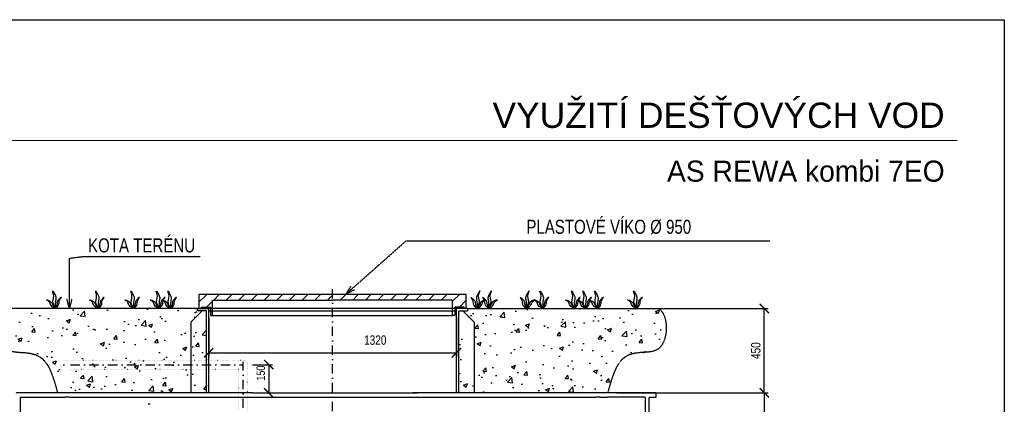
# Model space of a CAD drawing. Header units: millimetres. Extents: x -141570 to 63736, y -255381 to -136000.
# Tile 21 of 35: x -107510 to -102262, y -243027 to -240976. Entities that reach past the tile are written whole.
import ezdxf
from ezdxf.enums import TextEntityAlignment as Align
from ezdxf.lldxf.tags import DXFTag

# ---------------------------------------------------------------- set-up
doc = ezdxf.new("R2010")
doc.units = ezdxf.units.MM
for name, pattern in [('DASHDOT', [1, 0.5, -0.25, 0, -0.25]), ('DASHED', [0.75, 0.5, -0.25]), ('TEČKOVANÁ', [6.35, 0, -6.35])]:
    doc.linetypes.add(name, pattern=pattern)
for name, color, linetype in [('4S', 7, 'Continuous'), ('AS-Koty', 7, 'Continuous'), ('AS-Nevid', 241, 'DASHED'), ('AS-Neviditelna', 7, 'Continuous'), ('AS-Obrys', 7, 'Continuous'), ('AS-Osy', 4, 'DASHDOT'), ('AS-Ramecek', 9, 'Continuous'), ('AS-Srafy', 3, 'Continuous'), ('AS_KOTY', 4, 'Continuous'), ('KOMINEK', 7, 'Continuous')]:
    doc.layers.add(name, color=color, linetype=linetype)
doc.layers.add('SRAFY', color=9, linetype='Continuous', lineweight=0)
doc.styles.add('ARIAL', font='arial.ttf', dxfattribs={"width": 0.8})
doc.styles.add('Castelar', font='CASTELAR.TTF')
doc.styles.add('ROMANS', font='ic-romans.shx', dxfattribs={"width": 0.8})
tags = doc.linetypes.add('HIDDEN2', pattern=[4.7625, 3.175, -1.5875]).pattern_tags.tags
tags[6:7] = [DXFTag(74, 4), DXFTag(75, 0), DXFTag(340, '0'), DXFTag(46, 0.0), DXFTag(50, 0.0), DXFTag(44, 0.0), DXFTag(45, 0.0)]
tags[4:5] = [DXFTag(74, 4), DXFTag(75, 0), DXFTag(340, '0'), DXFTag(46, 0.0), DXFTag(50, 0.0), DXFTag(44, 0.0), DXFTag(45, 0.0)]
doc.dimstyles.new('K25', dxfattribs={"dimtxt": 50, "dimasz": 50, "dimexe": 20, "dimexo": 50, "dimgap": 20, "dimtad": 1, "dimdec": 0, "dimzin": 0, "dimtxsty": 'ROMANS', "dimblk": 'ARCHTICK', "dimcen": -40, "dimclrd": 4, "dimclre": 4, "dimclrt": 7, "dimadec": 0, "dimazin": 0, "dimtfac": 1, "dimtdec": 0, "dimtofl": 0, "dimtmove": 2, "dimatfit": 3, "dimldrblk": 'ARCHTICK', "dimfxl": 1, "dimtolj": 1, "dimarcsym": 0})

# ---------------------------------------------------------------- blocks, each defined once
blk = doc.blocks.new('_ArchTick')
at = {"color": 0, "const_width": 0.15}
blk.add_lwpolyline([(-0.5, -0.5), (0.5, 0.5)], dxfattribs=at)
blk = doc.blocks.new('*D164')
at = {"layer": 'AS-Koty', "color": 4, "lineweight": -2}
for p, q in [((-104194.7, -242965.6), (-103521.6, -242965.6)), ((-103541.6, -242965.6), (-103541.6, -245965.6)), ((-103992.2, -245965.6), (-103521.6, -245965.6))]:
    blk.add_line(p, q, dxfattribs=at)
at = {"layer": 'Defpoints', "color": 0}
for p in [(-104244.7, -242965.6), (-104042.2, -245965.6), (-103541.6, -245965.6)]:
    blk.add_point(p, dxfattribs=at)
at = {"layer": 'AS-Koty', "color": 4, "lineweight": -2, "xscale": 50, "yscale": 50, "zscale": 50}
for p, rotation in [((-103541.6, -242965.6), 90), ((-103541.6, -245965.6), 270)]:
    blk.add_blockref('_ArchTick', p, dxfattribs=dict(at, rotation=rotation))
at = {"layer": 'AS-Koty', "color": 7, "ltscale": 15, "insert": (-103586.6, -244465.6), "char_height": 50, "attachment_point": 5, "rotation": 90, "style": 'ROMANS'}
blk.add_mtext('\\A1;3000', dxfattribs=at)
blk = doc.blocks.new('Razitko')
at = {"layer": 'AS-Ramecek'}
blk.add_lwpolyline([(0, 0), (0, 5940), (4200, 5940), (4200, 0)], close=True, dxfattribs=at)
at = {"layer": 'AS-Ramecek', "color": 9, "lineweight": 18}
blk.add_open_spline([(1081.3, 5596.5), (1081.3, 5596.5), (4066.2, 5596.5), (4066.2, 5596.5)], degree=3, dxfattribs=at)
at = {"style": 'ARIAL'}
blk.add_attdef('31.03.2014', (2518.6, 74.2), '', height=38.4, dxfattribs=at)
at = {"layer": 'AS-Ramecek', "style": 'ARIAL', "flags": 4}
for tag, p in [('AS-REWA_1EO_ECO', (2974.2, 921.1)), ('1510_MM', (2974.2, 780.3)), ('ROZMER', (2974.2, 639.5)), ('VYSKA_VTOK', (2974.2, 498.7)), ('OBJEM', (2974.2, 357.9)), ('HMOTNOST', (2974.2, 217.1))]:
    blk.add_attdef(tag, text='', height=44, dxfattribs=at).set_placement(p, align=Align.MIDDLE_LEFT)
at = {"layer": 'SRAFY', "color": 156}
for tag, height, style, p in [('VYUŽITÍ_DEŠŤOVÝCH_VOD', 72, 'ARIAL', (4030.5, 5632.4)), ('AS-REWA_EO1_ECO', 60, 'Castelar', (4030.5, 5479.3))]:
    blk.add_attdef(tag, text='', height=height, dxfattribs=dict(at, style=style)).set_placement(p, align=Align.RIGHT)
blk = doc.blocks.new('*D172')
at = {"layer": 'AS_KOTY', "color": 4, "linetype": 'DASHED', "lineweight": -2}
for p, q in [((-105072.2, -242515.6), (-103521.6, -242515.6)), ((-103541.6, -242965.6), (-103541.6, -242515.6)), ((-104329.7, -242965.6), (-103521.6, -242965.6))]:
    blk.add_line(p, q, dxfattribs=at)
at = {"layer": 'Defpoints', "color": 0}
for p in [(-105122.2, -242515.6), (-103541.6, -242515.6), (-104379.7, -242965.6)]:
    blk.add_point(p, dxfattribs=at)
at = {"layer": 'AS_KOTY', "color": 4, "lineweight": -2, "xscale": 50, "yscale": 50, "zscale": 50}
for p, rotation in [((-103541.6, -242515.6), 90), ((-103541.6, -242965.6), 270)]:
    blk.add_blockref('_ArchTick', p, dxfattribs=dict(at, rotation=rotation))
at = {"layer": 'AS_KOTY', "color": 7, "ltscale": 15, "insert": (-103586.6, -242740.6), "char_height": 50, "attachment_point": 5, "rotation": 90, "style": 'ROMANS'}
blk.add_mtext('\\A1;450', dxfattribs=at)
blk = doc.blocks.new('*D173')
at = {"layer": 'AS_KOTY', "color": 4, "linetype": 'DASHED', "lineweight": -2}
for p, q in [((-106502.2, -242565.6), (-106502.2, -242772)), ((-105182.2, -242565.6), (-105182.2, -242772)), ((-106502.2, -242752), (-105182.2, -242752))]:
    blk.add_line(p, q, dxfattribs=at)
at = {"layer": 'Defpoints', "color": 0}
for p in [(-106502.2, -242515.6), (-105182.2, -242515.6), (-105182.2, -242752)]:
    blk.add_point(p, dxfattribs=at)
at = {"layer": 'AS_KOTY', "color": 4, "lineweight": -2, "xscale": 50, "yscale": 50, "zscale": 50, "rotation": 180}
blk.add_blockref('_ArchTick', (-106502.2, -242752), dxfattribs=at)
at = {"layer": 'AS_KOTY', "color": 4, "lineweight": -2, "xscale": 50, "yscale": 50, "zscale": 50}
blk.add_blockref('_ArchTick', (-105182.2, -242752), dxfattribs=at)
at = {"layer": 'AS_KOTY', "color": 7, "ltscale": 15, "insert": (-105614.7, -242684.5), "char_height": 50, "attachment_point": 5, "style": 'ROMANS'}
blk.add_mtext('\\A1;1320', dxfattribs=at)
blk = doc.blocks.new('_Open30')
at = {"color": 0, "lineweight": -2}
for p, q in [((-1, 0.27), (0, 0)), ((0, 0), (-1, -0.27)), ((0, 0), (-1, 0))]:
    blk.add_line(p, q, dxfattribs=at)
blk = doc.blocks.new('*D176')
at = {"layer": 'AS_KOTY', "color": 4, "lineweight": -2}
for p, q in [((-106268.7, -242815.6), (-106162.2, -242815.6)), ((-106182.2, -242815.6), (-106182.2, -242965.6)), ((-106268.7, -242965.6), (-106162.2, -242965.6))]:
    blk.add_line(p, q, dxfattribs=at)
at = {"layer": 'Defpoints', "color": 0}
for p in [(-106318.7, -242815.6), (-106318.7, -242965.6), (-106182.2, -242965.6)]:
    blk.add_point(p, dxfattribs=at)
at = {"layer": 'AS_KOTY', "color": 4, "lineweight": -2, "xscale": 50, "yscale": 50, "zscale": 50}
for p, rotation in [((-106182.2, -242815.6), 90), ((-106182.2, -242965.6), 270)]:
    blk.add_blockref('_ArchTick', p, dxfattribs=dict(at, rotation=rotation))
at = {"layer": 'AS_KOTY', "color": 7, "ltscale": 15, "insert": (-106224.7, -242860.5), "char_height": 45, "attachment_point": 5, "rotation": 90, "style": 'ROMANS'}
blk.add_mtext('\\A1;150', dxfattribs=at)

msp = doc.modelspace()

# ---------------------------------------------------------------- hatches: boundary and pattern name
at = {"layer": '4S', "linetype": 'DASHED'}
h = msp.add_hatch(dxfattribs=at)
h.set_pattern_fill('ANSI31', color=256, scale=15, style=0)
h.set_pattern_definition([(45, (-126594.166, -254102.49), (-33.67596, 33.67596), [])])
h.paths.add_polyline_path([(-105842.163, -242470.593), (-105202.804, -242470.593), (-105202.804, -242515.593), (-105190.804, -242515.593), (-105190.804, -242508.093), (-105183.304, -242508.093), (-105141.663, -242508.093), (-105141.663, -242515.593), (-105129.663, -242515.593), (-105129.663, -242440.593), (-105842.163, -242440.593)])
h.paths.add_polyline_path([(-106501.022, -242508.093), (-106493.522, -242508.093), (-106493.522, -242515.593), (-106481.522, -242515.593), (-106481.522, -242470.593), (-105842.163, -242470.593), (-105842.163, -242440.593), (-106554.663, -242440.593), (-106554.663, -242515.593), (-106542.663, -242515.593), (-106542.663, -242508.093)])
at = {"layer": '4S'}
h = msp.add_hatch(dxfattribs=at)
h.set_pattern_fill('CONCRETE2', color=256, scale=15, style=0)
h.set_pattern_definition([(50, (-126594.17, -254273), (218.6209, -19.1269), [22.86, -251.46]), (355, (-126594.17, -254273), (-42.2914, 229.2682), [18.288, -201.168]), (100.4514, (-126575.95, -254274.6), (176.3297, 210.1412), [19.428, -213.7081]), (46.1842, (-126594.17, -254212.04), (325.295, -50.4502), [34.29, -377.19]), (96.6356, (-126567.06, -254216.25), (284.885, 296.911), [29.142, -320.562]), (351.1842, (-126594.17, -254212.04), (284.885, 296.9113), [27.432, -301.752]), (21, (-126563.69, -254227.28), (181.9373, -122.7182), [22.86, -251.46]), (326, (-126563.69, -254227.28), (74.1625, 221.0257), [18.288, -201.168]), (71.4514, (-126548.52, -254237.51), (256.0999, 98.3073), [19.428, -213.7081]), (37.5, (-126594.166, -254273.005), (3.70632, 101.46605), [0, -198.7296, 0, -204.216, 0, -201.93]), (7.5, (-126594.17, -254273), (80.1836, 120.2167), [0, -116.4336, 0, -194.1576, 0, -76.962]), (327.5, (-126662.14, -254273.005), (162.70908, -6.87472), [0, -76.2, 0, -237.744, 0, -315.468]), (317.5, (-126692.62, -254273), (177.75514, 30.512), [0, -99.06, 0, -157.8864, 0, -224.028])])
h.paths.add_polyline_path([(-105087.205, -242965.593), (-105087.205, -242588.051), (-105147.663, -242527.593), (-105170.163, -242527.593), (-105170.163, -242965.593)])
h.paths.add_polyline_path([(-106514.163, -242965.593), (-106514.163, -242839.593), (-106597.121, -242839.593), (-106597.121, -242965.593)])
h.paths.add_polyline_path([(-106514.163, -242791.593), (-106514.163, -242527.593), (-106536.663, -242527.593), (-106597.121, -242588.051), (-106597.121, -242791.593)])
h.paths.add_polyline_path([(-104376.199, -242965.593), (-104374.073, -242957.635), (-104371.529, -242948.125), (-104368.573, -242937.304), (-104365.209, -242925.41), (-104357.284, -242899.361), (-104347.802, -242871.889), (-104336.809, -242844.907), (-104330.76, -242832.198), (-104324.351, -242820.328), (-104317.588, -242809.536), (-104310.485, -242799.946), (-104303.069, -242791.499), (-104295.368, -242784.116), (-104287.413, -242777.721), (-104279.23, -242772.237), (-104262.3, -242763.69), (-104244.806, -242757.856), (-104226.978, -242754.117), (-104191.238, -242750.447), (-104156.914, -242747.73), (-104140.856, -242745.182), (-104125.841, -242741.016), (-104112.096, -242734.613), (-104099.852, -242725.356), (-104089.29, -242712.954), (-104080.484, -242697.843), (-104073.493, -242680.559), (-104068.379, -242661.638), (-104065.199, -242641.615), (-104064.015, -242621.026), (-104064.886, -242600.406), (-104067.872, -242580.291), (-104073.033, -242561.217), (-104080.429, -242543.719), (-104090.119, -242528.332), (-104095.843, -242521.598), (-104102.163, -242515.593), (-105122.163, -242515.593), (-105122.163, -242527.593), (-105147.663, -242527.593), (-105087.205, -242588.051), (-105087.205, -242965.593), (-104379.663, -242965.593)])
h.paths.add_polyline_path([(-106597.121, -242965.593), (-106597.121, -242588.051), (-106536.663, -242527.593), (-106562.163, -242527.593), (-106562.163, -242515.593), (-107582.163, -242515.593), (-107588.483, -242521.598), (-107594.207, -242528.332), (-107603.897, -242543.719), (-107611.293, -242561.217), (-107616.454, -242580.291), (-107619.44, -242600.406), (-107620.311, -242621.026), (-107619.127, -242641.615), (-107615.948, -242661.638), (-107610.833, -242680.559), (-107603.842, -242697.843), (-107595.036, -242712.954), (-107584.474, -242725.356), (-107572.23, -242734.613), (-107558.485, -242741.016), (-107543.47, -242745.182), (-107527.412, -242747.73), (-107493.088, -242750.447), (-107457.348, -242754.117), (-107439.52, -242757.856), (-107422.026, -242763.69), (-107405.096, -242772.237), (-107396.913, -242777.721), (-107388.958, -242784.116), (-107381.257, -242791.499), (-107373.841, -242799.946), (-107366.738, -242809.536), (-107359.975, -242820.328), (-107353.566, -242832.198), (-107347.517, -242844.907), (-107336.524, -242871.889), (-107327.042, -242899.361), (-107319.117, -242925.41), (-107315.753, -242937.304), (-107312.797, -242948.125), (-107310.253, -242957.635), (-107308.127, -242965.593), (-107304.663, -242965.593)])

# ---------------------------------------------------------------- linework, layer by layer
at = {"layer": '4S', "linetype": 'DASHED'}
for p, q in [((-105129.663, -242440.593), (-106554.663, -242440.593)), ((-106554.663, -242440.593), (-106554.663, -242515.593)), ((-106481.522, -242553.093), (-106481.522, -242470.593)), ((-106481.522, -242470.593), (-105842.163, -242470.593)), ((-105202.804, -242470.593), (-105842.163, -242470.593)), ((-105202.804, -242553.093), (-105202.804, -242470.593)), ((-105129.663, -242515.593), (-105129.663, -242440.593)), ((-106562.163, -242515.593), (-107582.163, -242515.593)), ((-106562.163, -242527.593), (-106562.163, -242515.593)), ((-106536.663, -242527.593), (-106562.163, -242527.593)), ((-106554.663, -242515.593), (-106542.663, -242515.593)), ((-106542.663, -242515.593), (-106542.663, -242508.093)), ((-106542.663, -242508.093), (-106501.022, -242508.093)), ((-106501.022, -242508.093), (-106493.522, -242508.093)), ((-106493.522, -242508.093), (-106493.522, -242553.093)), ((-105190.804, -242508.093), (-105190.804, -242553.093)), ((-105183.304, -242508.093), (-105190.804, -242508.093)), ((-105141.663, -242508.093), (-105183.304, -242508.093)), ((-105147.663, -242527.593), (-105122.163, -242527.593)), ((-105141.663, -242515.593), (-105141.663, -242508.093)), ((-105129.663, -242515.593), (-105141.663, -242515.593)), ((-105122.163, -242527.593), (-105122.163, -242515.593)), ((-105122.163, -242515.593), (-104102.163, -242515.593)), ((-106493.522, -242553.093), (-106481.522, -242553.093)), ((-105190.804, -242553.093), (-105202.804, -242553.093)), ((-107304.663, -242965.593), (-107530.938, -242965.593)), ((-107507.163, -242988.093), (-107507.163, -245721.247)), ((-107507.163, -242988.093), (-107304.663, -242988.093)), ((-107244.663, -242988.093), (-107267.163, -242988.093)), ((-104417.163, -242988.093), (-104439.663, -242988.093)), ((-104117.163, -242965.593), (-104379.663, -242965.593)), ((-104177.163, -242988.093), (-104379.663, -242988.093)), ((-104177.163, -242988.093), (-104177.163, -245721.247)), ((-104154.663, -242989.93), (-104154.663, -242988.093)), ((-104154.663, -242988.093), (-104117.163, -242988.093)), ((-104154.663, -245301.342), (-104154.663, -242989.93)), ((-104117.163, -242988.093), (-104117.163, -242965.593))]:
    msp.add_line(p, q, dxfattribs=at)
at = {"layer": '4S'}
for p, q in [((-106536.663, -242527.593), (-106597.121, -242588.051)), ((-106562.163, -242515.593), (-106502.163, -242515.593)), ((-106514.163, -242527.593), (-106536.663, -242527.593)), ((-106514.163, -242965.593), (-106514.163, -242527.593)), ((-106502.163, -242965.593), (-106502.163, -242515.593)), ((-105182.163, -242965.593), (-105182.163, -242515.593)), ((-105147.663, -242515.593), (-105182.163, -242515.593)), ((-105122.163, -242515.593), (-105182.163, -242515.593)), ((-105170.163, -242965.593), (-105170.163, -242527.593)), ((-105170.163, -242527.593), (-105147.663, -242527.593)), ((-105147.663, -242527.593), (-105087.205, -242588.051)), ((-106597.121, -242588.051), (-106597.121, -242965.593)), ((-105087.205, -242588.051), (-105087.205, -242965.593))]:
    msp.add_line(p, q, dxfattribs=at)
at = {"layer": '4S', "color": 7, "linetype": 'Continuous'}
for p, q in [((-106269.663, -242965.593), (-107304.663, -242965.593)), ((-107304.663, -242988.093), (-107267.163, -242988.093)), ((-107244.663, -242988.093), (-106269.663, -242988.093)), ((-106269.663, -242965.593), (-105414.663, -242965.593)), ((-106269.663, -242988.093), (-105414.663, -242988.093)), ((-104379.663, -242965.593), (-105414.663, -242965.593)), ((-105414.663, -242988.093), (-104439.663, -242988.093)), ((-104417.163, -242988.093), (-104379.663, -242988.093))]:
    msp.add_line(p, q, dxfattribs=at)
at = {"layer": '4S', "linetype": 'DASHED'}
for points in [[(-107582.163, -242515.593), (-107636.009, -242561.288), (-107623.317, -242823.411), (-107377.04, -242691.864), (-107316.224, -242935.547), (-107308.127, -242965.593)], [(-104102.163, -242515.593), (-104048.317, -242561.288), (-104061.009, -242823.411), (-104307.286, -242691.864), (-104368.102, -242935.547), (-104376.199, -242965.593)]]:
    msp.add_open_spline(points, degree=3, knots=[0, 0, 0, 0, 141.24339254, 297.03252835, 370.49331629, 370.49331629, 370.49331629, 370.49331629], dxfattribs=at)
at = {"layer": 'AS-Nevid', "linetype": 'HIDDEN2', "ltscale": 10}
for p, q in [((-105182.163, -242515.593), (-106502.163, -242515.593)), ((-105182.163, -242530.593), (-106502.163, -242530.593))]:
    msp.add_line(p, q, dxfattribs=at)
at = {"layer": 'AS-Neviditelna', "color": 3, "linetype": 'TEČKOVANÁ'}
for p, q in [((-107273.884, -242791.593), (-106318.666, -242791.593)), ((-107239.356, -242839.593), (-106341.166, -242839.593)), ((-106341.166, -244842.45), (-106341.166, -242839.593)), ((-106296.166, -245178.093), (-106296.166, -242800.593))]:
    msp.add_line(p, q, dxfattribs=at)
at = {"layer": 'AS-Neviditelna', "color": 3, "linetype": 'DASHDOT', "ltscale": 100}
msp.add_line((-107239.356, -242815.593), (-106318.666, -242815.593), dxfattribs=at)
at = {"layer": 'AS-Neviditelna', "color": 3, "linetype": 'DASHDOT', "lineweight": -2, "ltscale": 100}
msp.add_line((-106318.666, -245248.333), (-106318.666, -242800.593), dxfattribs=at)
at = {"layer": 'AS-Neviditelna', "color": 3, "linetype": 'TEČKOVANÁ'}
msp.add_arc((-106321.594, -242816.886), 25.462, 2.909885, 83.394895, dxfattribs=at)
at = {"layer": 'AS-Obrys'}
for p, q in [((-106481.522, -242553.093), (-105202.804, -242553.093)), ((-106814.773, -243026.623), (-106825.079, -243026.623))]:
    msp.add_line(p, q, dxfattribs=at)
at = {"layer": 'AS-Osy', "ltscale": 100}
msp.add_line((-105842.163, -245965.593), (-105842.163, -242402.572), dxfattribs=at)
at = {"layer": 'AS-Srafy', "color": 3}
for points in [[(-107318.897, -242515.66), (-107332.775, -242477.805), (-107329.519, -242439.551), (-107335.878, -242423.018), (-107317.056, -242453.286), (-107317.828, -242471.249), (-107319.957, -242495.236), (-107318.582, -242515.66)], [(-107090.381, -242515.66), (-107104.258, -242477.805), (-107101.003, -242439.551), (-107107.361, -242423.018), (-107088.54, -242453.286), (-107089.312, -242471.249), (-107091.441, -242495.236), (-107090.066, -242515.66)], [(-106901.987, -242515.66), (-106915.864, -242477.805), (-106912.608, -242439.551), (-106918.967, -242423.018), (-106900.145, -242453.286), (-106900.917, -242471.249), (-106903.046, -242495.236), (-106901.671, -242515.66)], [(-106766.227, -242515.66), (-106780.104, -242477.805), (-106776.848, -242439.551), (-106783.207, -242423.018), (-106764.385, -242453.286), (-106765.157, -242471.249), (-106767.286, -242495.236), (-106765.911, -242515.66)], [(-106704.554, -242515.66), (-106718.431, -242477.805), (-106715.175, -242439.551), (-106721.534, -242423.018), (-106702.712, -242453.286), (-106703.484, -242471.249), (-106705.614, -242495.236), (-106704.238, -242515.66)], [(-105073.37, -242515.66), (-105059.492, -242477.805), (-105062.748, -242439.551), (-105056.389, -242423.018), (-105075.211, -242453.286), (-105074.439, -242471.249), (-105072.31, -242495.236), (-105073.685, -242515.66)], [(-105011.697, -242515.66), (-104997.82, -242477.805), (-105001.075, -242439.551), (-104994.717, -242423.018), (-105013.539, -242453.286), (-105012.766, -242471.249), (-105010.637, -242495.236), (-105012.012, -242515.66)], [(-104810.953, -242515.66), (-104797.075, -242477.805), (-104800.331, -242439.551), (-104793.972, -242423.018), (-104812.794, -242453.286), (-104812.022, -242471.249), (-104809.893, -242495.236), (-104811.268, -242515.66)], [(-104721.475, -242515.66), (-104735.352, -242477.805), (-104732.096, -242439.551), (-104738.455, -242423.018), (-104719.633, -242453.286), (-104720.405, -242471.249), (-104722.534, -242495.236), (-104721.159, -242515.66)], [(-104553.349, -242515.66), (-104567.227, -242477.805), (-104563.971, -242439.551), (-104570.33, -242423.018), (-104551.508, -242453.286), (-104552.28, -242471.249), (-104554.409, -242495.236), (-104553.034, -242515.66)], [(-104492.824, -242515.66), (-104506.701, -242477.805), (-104503.446, -242439.551), (-104509.804, -242423.018), (-104490.983, -242453.286), (-104491.755, -242471.249), (-104493.884, -242495.236), (-104492.509, -242515.66)], [(-104429.609, -242515.66), (-104443.486, -242477.805), (-104440.231, -242439.551), (-104446.589, -242423.018), (-104427.768, -242453.286), (-104428.54, -242471.249), (-104430.669, -242495.236), (-104429.294, -242515.66)], [(-104222.564, -242515.66), (-104236.442, -242477.805), (-104233.186, -242439.551), (-104239.545, -242423.018), (-104220.723, -242453.286), (-104221.495, -242471.249), (-104223.624, -242495.236), (-104222.249, -242515.66)], [(-107318.972, -242515.722), (-107342.306, -242499.846), (-107356.056, -242476.755), (-107366.416, -242469.943), (-107343.364, -242479.486), (-107336.476, -242490.02), (-107327.904, -242504.535), (-107318.792, -242515.593)], [(-107318.582, -242515.66), (-107301.294, -242493.351), (-107295.351, -242467.142), (-107287.602, -242457.462), (-107306.579, -242473.661), (-107309.874, -242485.807), (-107313.542, -242502.26), (-107318.792, -242515.593)], [(-107090.456, -242515.722), (-107113.79, -242499.846), (-107127.54, -242476.755), (-107137.9, -242469.943), (-107114.848, -242479.486), (-107107.96, -242490.02), (-107099.388, -242504.535), (-107090.276, -242515.593)], [(-107090.066, -242515.66), (-107072.778, -242493.351), (-107066.835, -242467.142), (-107059.086, -242457.462), (-107078.062, -242473.661), (-107081.358, -242485.807), (-107085.026, -242502.26), (-107090.276, -242515.593)], [(-106902.061, -242515.722), (-106925.395, -242499.846), (-106939.145, -242476.755), (-106949.506, -242469.943), (-106926.453, -242479.486), (-106919.566, -242490.02), (-106910.994, -242504.535), (-106901.882, -242515.593)], [(-106901.671, -242515.66), (-106884.384, -242493.351), (-106878.441, -242467.142), (-106870.692, -242457.462), (-106889.668, -242473.661), (-106892.964, -242485.807), (-106896.632, -242502.26), (-106901.882, -242515.593)], [(-106766.301, -242515.722), (-106789.635, -242499.846), (-106803.385, -242476.755), (-106813.746, -242469.943), (-106790.693, -242479.486), (-106783.806, -242490.02), (-106775.234, -242504.535), (-106766.122, -242515.593)], [(-106765.911, -242515.66), (-106748.624, -242493.351), (-106742.68, -242467.142), (-106734.931, -242457.462), (-106753.908, -242473.661), (-106757.203, -242485.807), (-106760.872, -242502.26), (-106766.122, -242515.593)], [(-106704.628, -242515.722), (-106727.962, -242499.846), (-106741.712, -242476.755), (-106752.073, -242469.943), (-106729.02, -242479.486), (-106722.133, -242490.02), (-106713.561, -242504.535), (-106704.449, -242515.593)], [(-106704.238, -242515.66), (-106686.951, -242493.351), (-106681.008, -242467.142), (-106673.259, -242457.462), (-106692.235, -242473.661), (-106695.531, -242485.807), (-106699.199, -242502.26), (-106704.449, -242515.593)], [(-105073.685, -242515.66), (-105090.973, -242493.351), (-105096.916, -242467.142), (-105104.665, -242457.462), (-105085.688, -242473.661), (-105082.393, -242485.807), (-105078.725, -242502.26), (-105073.475, -242515.593)], [(-105073.295, -242515.722), (-105049.961, -242499.846), (-105036.211, -242476.755), (-105025.851, -242469.943), (-105048.903, -242479.486), (-105055.79, -242490.02), (-105064.363, -242504.535), (-105073.475, -242515.593)], [(-105012.012, -242515.66), (-105029.3, -242493.351), (-105035.243, -242467.142), (-105042.992, -242457.462), (-105024.016, -242473.661), (-105020.72, -242485.807), (-105017.052, -242502.26), (-105011.802, -242515.593)], [(-105011.623, -242515.722), (-104988.288, -242499.846), (-104974.538, -242476.755), (-104964.178, -242469.943), (-104987.231, -242479.486), (-104994.118, -242490.02), (-105002.69, -242504.535), (-105011.802, -242515.593)], [(-104811.268, -242515.66), (-104828.556, -242493.351), (-104834.499, -242467.142), (-104842.248, -242457.462), (-104823.271, -242473.661), (-104819.976, -242485.807), (-104816.307, -242502.26), (-104811.058, -242515.593)], [(-104810.878, -242515.722), (-104787.544, -242499.846), (-104773.794, -242476.755), (-104763.434, -242469.943), (-104786.486, -242479.486), (-104793.373, -242490.02), (-104801.945, -242504.535), (-104811.058, -242515.593)], [(-104721.549, -242515.722), (-104744.883, -242499.846), (-104758.633, -242476.755), (-104768.994, -242469.943), (-104745.941, -242479.486), (-104739.054, -242490.02), (-104730.482, -242504.535), (-104721.37, -242515.593)], [(-104721.159, -242515.66), (-104703.872, -242493.351), (-104697.929, -242467.142), (-104690.18, -242457.462), (-104709.156, -242473.661), (-104712.452, -242485.807), (-104716.12, -242502.26), (-104721.37, -242515.593)], [(-104553.424, -242515.722), (-104576.758, -242499.846), (-104590.508, -242476.755), (-104600.868, -242469.943), (-104577.816, -242479.486), (-104570.929, -242490.02), (-104562.357, -242504.535), (-104553.244, -242515.593)], [(-104553.034, -242515.66), (-104535.746, -242493.351), (-104529.803, -242467.142), (-104522.054, -242457.462), (-104541.031, -242473.661), (-104544.326, -242485.807), (-104547.995, -242502.26), (-104553.244, -242515.593)], [(-104492.899, -242515.722), (-104516.233, -242499.846), (-104529.983, -242476.755), (-104540.343, -242469.943), (-104517.291, -242479.486), (-104510.403, -242490.02), (-104501.831, -242504.535), (-104492.719, -242515.593)], [(-104492.509, -242515.66), (-104475.221, -242493.351), (-104469.278, -242467.142), (-104461.529, -242457.462), (-104480.506, -242473.661), (-104483.801, -242485.807), (-104487.469, -242502.26), (-104492.719, -242515.593)], [(-104429.683, -242515.722), (-104453.018, -242499.846), (-104466.768, -242476.755), (-104477.128, -242469.943), (-104454.075, -242479.486), (-104447.188, -242490.02), (-104438.616, -242504.535), (-104429.504, -242515.593)], [(-104429.294, -242515.66), (-104412.006, -242493.351), (-104406.063, -242467.142), (-104398.314, -242457.462), (-104417.29, -242473.661), (-104420.586, -242485.807), (-104424.254, -242502.26), (-104429.504, -242515.593)], [(-104222.639, -242515.722), (-104245.973, -242499.846), (-104259.723, -242476.755), (-104270.083, -242469.943), (-104247.031, -242479.486), (-104240.144, -242490.02), (-104231.572, -242504.535), (-104222.459, -242515.593)], [(-104222.249, -242515.66), (-104204.962, -242493.351), (-104199.018, -242467.142), (-104191.269, -242457.462), (-104210.246, -242473.661), (-104213.541, -242485.807), (-104217.21, -242502.26), (-104222.459, -242515.593)]]:
    msp.add_spline(points, degree=3, dxfattribs=at)
at = {"layer": 'AS_KOTY', "linetype": 'DASHED'}
msp.add_line((-105122.163, -242515.593), (-104102.163, -242515.593), dxfattribs=at)
at = {"layer": 'KOMINEK', "color": 7, "linetype": 'Continuous'}
for p, q in [((-106269.663, -242965.593), (-105414.663, -242965.593)), ((-105414.663, -242965.593), (-105392.163, -242965.593)), ((-105414.663, -242965.593), (-105392.163, -242965.593))]:
    msp.add_line(p, q, dxfattribs=at)

# ---------------------------------------------------------------- block references
at = {"layer": 'AS-Ramecek'}
ref = msp.add_blockref('Razitko', (-110137.374, -252113.653), dxfattribs=dict(at, xscale=1.875, yscale=1.875, zscale=1.875))
ref.add_attrib('VYUŽITÍ_DEŠŤOVÝCH_VOD', 'VYUŽITÍ DEŠŤOVÝCH VOD', dxfattribs={"layer": 'SRAFY', "color": 156, "height": 135, "style": 'ARIAL'}).set_placement((-102580.269, -241552.925), align=Align.RIGHT)
ref.add_attrib('AS-REWA_EO1_ECO', 'AS REWA kombi 7EO', dxfattribs={"layer": 'SRAFY', "color": 156, "height": 112.5, "style": 'Castelar'}).set_placement((-102580.269, -241839.921), align=Align.RIGHT)

# ---------------------------------------------------------------- texts
at = {"layer": 'AS_KOTY', "color": 7, "linetype": 'DASHED', "char_height": 75, "attachment_point": 7, "style": 'ROMANS'}
for s, insert in [('PLASTOVÉ VÍKO %%C 950', (-104809.594, -242120.577)), ('\\A1;KOTA TERÉNU', (-107145.433, -242217.936))]:
    msp.add_mtext(s, dxfattribs=dict(at, insert=insert))

# ---------------------------------------------------------------- dimensions: what is measured, and where the dimension line sits
at = {"layer": 'AS-Koty'}
dim = msp.add_linear_dim(base=(-103541.572, -245965.593), p1=(-104244.663, -242965.593), p2=(-104042.163, -245965.593), angle=90, dimstyle='K25', dxfattribs=at)
dim.commit()
dim.dimension.update_dxf_attribs({"geometry": '*D164', "text_midpoint": (-103586.572, -244465.593)})
at = {"layer": 'AS_KOTY', "linetype": 'DASHED'}
dim = msp.add_linear_dim(base=(-105182.163, -242751.983), p1=(-106502.163, -242515.593), p2=(-105182.163, -242515.593), dimstyle='K25', override={"dimldrblk": 'Open30'}, dxfattribs=at)
dim.commit()
dim.dimension.update_dxf_attribs({"geometry": '*D173', "text_midpoint": (-105614.73, -242684.483), "dimtype": 160})
dim = msp.add_linear_dim(base=(-103541.572, -242515.593), p1=(-104379.663, -242965.593), p2=(-105122.163, -242515.593), angle=90, dimstyle='K25', dxfattribs=at)
dim.commit()
dim.dimension.update_dxf_attribs({"geometry": '*D172', "text_midpoint": (-103586.572, -242740.593)})
at = {"layer": 'AS_KOTY'}
dim = msp.add_linear_dim(base=(-106182.187, -242965.593), p1=(-106318.666, -242815.593), p2=(-106318.666, -242965.593), angle=90, dimstyle='K25', override={"dimtxt": 45, "dimtmove": 0, "dimldrblk": 'Open30'}, dxfattribs=at)
dim.commit()
dim.dimension.update_dxf_attribs({"geometry": '*D176', "text_midpoint": (-106182.187, -242860.541), "dimtype": 160})

# ---------------------------------------------------------------- leaders
at = {"layer": 'AS_KOTY', "linetype": 'DASHED'}
msp.add_leader([(-105772.614, -242440.593), (-105450.48, -242155.553), (-103512.341, -242155.553)], dimstyle='K25', override={"dimldrblk": 'Open30'}, dxfattribs=at)
at = {"layer": 'AS_KOTY', "linetype": 'DASHED', "annotation_type": 0, "has_hookline": 1, "hookline_direction": 0, "text_width": 597.143}
msp.add_leader([(-107245.049, -242515.593), (-107245.049, -242247.936), (-107165.433, -242237.936)], dimstyle='K25', override={"dimldrblk": 'Open30'}, dxfattribs=at)

doc.saveas('drawing.dxf')
